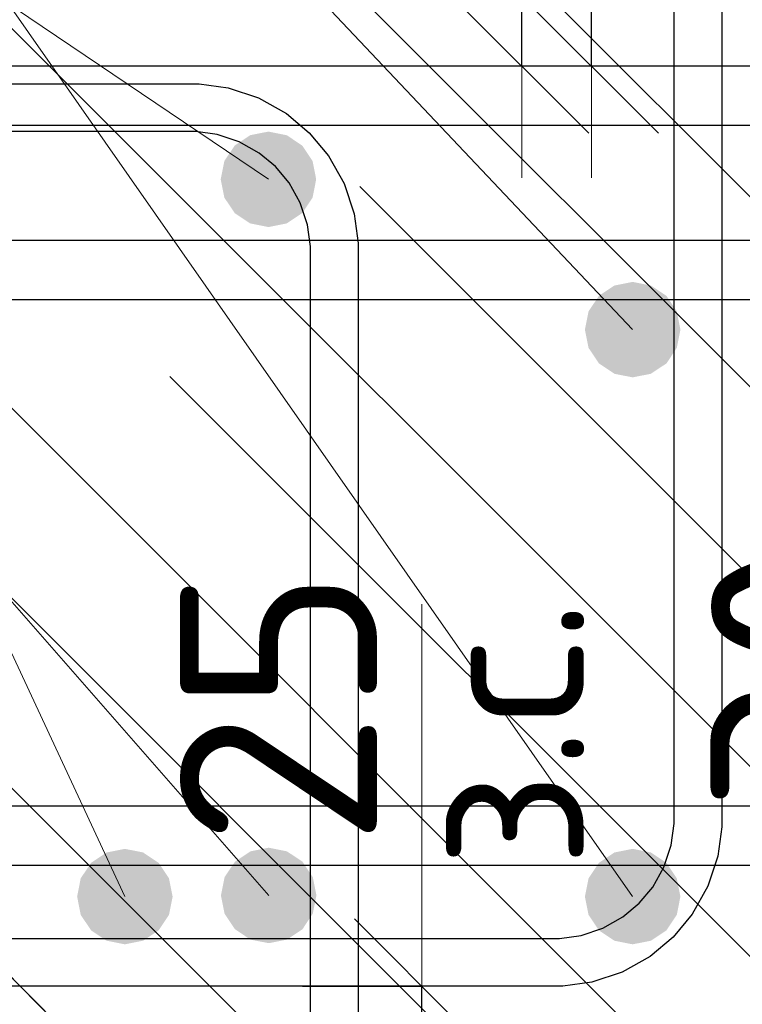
# Model space of a CAD drawing. Header units: metres. Extents: x -38 to 97, y -15 to 21.
# Tile 139 of 222: x 72.383 to 72.504, y 6.4 to 6.565. Entities that reach past the tile are written whole.
import ezdxf

# ---------------------------------------------------------------- set-up
doc = ezdxf.new("R2010")
doc.units = ezdxf.units.M
doc.header["$PDMODE"] = 65
for name, color, linetype, lineweight in [('XR$3$Арм. стержнями нижней зоны', 180, 'Continuous', 35), ('XR$3$Арм.стержн. Арматура края', 96, 'Continuous', 35), ('XR$3$Арм.стержн. Хомут', 240, 'Continuous', 35), ('XR$3$Арм.стержн.горизонт. 1', 180, 'Continuous', 35), ('XR$3$Размерная линия (1)', 7, 'Continuous', 13), ('XR$3$Размерная линия_ общее', 7, 'Continuous', 13), ('XR$4$Арм. стержнями верхней зоны', 180, 'Continuous', 35), ('XR$4$Арм. стержнями нижней зоны', 180, 'Continuous', 35), ('XR$4$Арм.стержн. Арматура края', 96, 'Continuous', 35), ('XR$4$Арм.стержн. Хомут', 240, 'Continuous', 35), ('XR$4$Арм.стержн.горизонт. 1', 180, 'Continuous', 35), ('XR$4$Размерная линия_ общее', 7, 'Continuous', 13), ('XR$5$Арм. стержнями верхней зоны', 180, 'Continuous', 35), ('XR$5$Арм. стержнями нижней зоны', 180, 'Continuous', 35), ('XR$5$Арм.стержн. Арматура края', 96, 'Continuous', 35), ('XR$5$Арм.стержн. Хомут', 240, 'Continuous', 35), ('XR$5$Арм.стержн.горизонт. 1', 180, 'Continuous', 35), ('XR$5$Размерная линия_ общее', 7, 'Continuous', 13)]:
    doc.layers.add(name, color=color, linetype=linetype, lineweight=lineweight)
doc.styles.add('ISOCPEUR', font='txt')
doc.dimstyles.new('DIMSTYLE_11', dxfattribs={"dimtxt": 0.033, "dimasz": 0.0375, "dimexe": 0, "dimexo": 0, "dimgap": 0.0165, "dimtad": 2, "dimdec": 0, "dimlfac": 1000, "dimrnd": 1, "dimzin": 12, "dimdsep": 46, "dimtxsty": 'ISOCPEUR', "dimblk1": 'ALL_ML_STRICH', "dimblk2": 'ALL_ML_STRICH', "dimsah": 1, "dimcen": 0, "dimclrd": 7, "dimclre": 256, "dimclrt": 7, "dimadec": 0, "dimazin": 0, "dimtfac": 1, "dimtdec": 0, "dimtix": 1, "dimtmove": 2, "dimatfit": 3, "dimfxl": 0, "dimtvp": 1.2, "dimtzin": 0, "dimlwd": 0, "dimlwe": -3, "dimarcsym": 0})
doc.dimstyles.new('DIMSTYLE_12', dxfattribs={"dimtxt": 0.03, "dimasz": 0.03, "dimexe": 0, "dimexo": 0, "dimgap": 0.015, "dimtad": 2, "dimdec": 0, "dimlfac": 1000, "dimrnd": 1, "dimzin": 12, "dimdsep": 46, "dimtxsty": 'ISOCPEUR', "dimblk1": 'ALL_ML_STRICH', "dimblk2": 'ALL_ML_STRICH', "dimsah": 1, "dimcen": 0, "dimclrd": 7, "dimclre": 256, "dimclrt": 7, "dimadec": 0, "dimazin": 0, "dimtfac": 1, "dimtdec": 0, "dimtix": 1, "dimtmove": 2, "dimatfit": 3, "dimfxl": 0, "dimtzin": 0, "dimlwd": 0, "dimlwe": -3, "dimarcsym": 0})
doc.dimstyles.new('DIMSTYLE_14', dxfattribs={"dimtxt": 0.03, "dimasz": 0.03, "dimexe": 0, "dimexo": 0, "dimgap": 0.015, "dimtad": 2, "dimdec": 0, "dimlfac": 1000, "dimrnd": 1, "dimzin": 12, "dimdsep": 46, "dimtxsty": 'ISOCPEUR', "dimblk1": 'ALL_ML_STRICH', "dimblk2": 'ALL_ML_STRICH', "dimsah": 1, "dimcen": 0, "dimclrd": 7, "dimclre": 256, "dimclrt": 7, "dimadec": 0, "dimazin": 0, "dimtfac": 1, "dimtdec": 0, "dimtix": 1, "dimtmove": 2, "dimatfit": 3, "dimfxl": 0, "dimtvp": 1.2, "dimtzin": 0, "dimlwd": 0, "dimlwe": -3, "dimarcsym": 0})
pattern_1 = [(135, (0, 0), (-0.031819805, -0.031819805), [0.4, -0.05, 0, -0.05]), (135, (-0.01591, -0.01591), (-0.031819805, -0.031819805), [0.8, -0.1, 0.1, -0.1])]

# ---------------------------------------------------------------- blocks, each defined once
blk = doc.blocks.new('ALL_ML_STRICH')
at = {"color": 0, "linetype": 'ByBlock', "lineweight": -2}
for p, q in [((0, -0.5), (0, 0.5)), ((-0.3, -0.3), (0.3, 0.3)), ((-1, 0), (0.5, 0))]:
    blk.add_line(p, q, dxfattribs=at)
blk = doc.blocks.new('*D70')
at = {"layer": 'DEFPOINTS', "color": 7, "linetype": 'Continuous', "lineweight": 13, "transparency": 33554687}
for p in [(72.40997, 6.40326), (72.41497, 6.37826), (72.44996, 6.37826)]:
    blk.add_point(p, dxfattribs=at)
at = {"layer": 'XR$3$Размерная линия_ общее', "color": 253, "linetype": 'Continuous', "lineweight": -2, "true_color": 0xa0a0a0, "transparency": 33554687}
for p, q in [((72.42997, 6.40326), (72.44996, 6.40326)), ((72.43497, 6.37826), (72.44996, 6.37826))]:
    blk.add_line(p, q, dxfattribs=at)
at = {"layer": 'XR$3$Размерная линия_ общее', "color": 7, "linetype": 'Continuous', "lineweight": -2, "transparency": 33554687}
blk.add_line((72.44996, 6.37826), (72.44996, 6.40326), dxfattribs=at)
at = {"layer": 'XR$3$Размерная линия_ общее', "color": 7, "linetype": 'Continuous', "lineweight": 13, "transparency": 33554687, "xscale": 0.0375, "yscale": 0.0375, "zscale": 0.0375}
for p, rotation in [((72.44996, 6.40326), 90), ((72.44996, 6.37826), 270)]:
    blk.add_blockref('ALL_ML_STRICH', p, dxfattribs=dict(at, rotation=rotation))
at = {"layer": 'XR$3$Размерная линия_ общее', "color": 7, "linetype": 'Continuous', "lineweight": 13, "transparency": 33554687, "insert": (72.45016, 6.42304), "char_height": 0.027, "width": 0.00135, "attachment_point": 1, "rotation": 90, "line_spacing_factor": 0.60241, "style": 'ISOCPEUR'}
blk.add_mtext('з.с.', dxfattribs=at)
at = {"layer": 'XR$3$Размерная линия_ общее', "color": 7, "linetype": 'Continuous', "lineweight": 13, "transparency": 33554687, "insert": (72.42596, 6.44998), "char_height": 0.033, "width": 0.066, "attachment_point": 5, "rotation": 90, "style": 'ISOCPEUR'}
blk.add_mtext('\\A1;{25}', dxfattribs=at)
blk = doc.blocks.new('*D74')
at = {"layer": 'DEFPOINTS', "color": 7, "linetype": 'Continuous', "lineweight": 13, "transparency": 33554687}
for p in [(72.31523, 6.41826), (72.40023, 6.41826), (72.31523, 6.30302)]:
    blk.add_point(p, dxfattribs=at)
at = {"layer": 'XR$3$Размерная линия (1)', "color": 9, "linetype": 'Continuous', "lineweight": -2, "true_color": 0xc7c7c7, "transparency": 33554687}
for p, q in [((72.31523, 6.39826), (72.31523, 6.30302)), ((72.40023, 6.39826), (72.40023, 6.30302))]:
    blk.add_line(p, q, dxfattribs=at)
at = {"layer": 'XR$3$Размерная линия (1)', "color": 7, "linetype": 'Continuous', "lineweight": -2, "transparency": 33554687}
blk.add_line((72.31523, 6.30302), (72.40023, 6.30302), dxfattribs=at)
at = {"layer": 'XR$3$Размерная линия (1)', "color": 7, "linetype": 'Continuous', "lineweight": 13, "transparency": 33554687, "xscale": 0.03, "yscale": 0.03, "zscale": 0.03, "rotation": 180}
blk.add_blockref('ALL_ML_STRICH', (72.31523, 6.30302), dxfattribs=at)
at = {"layer": 'XR$3$Размерная линия (1)', "color": 7, "linetype": 'Continuous', "lineweight": 13, "transparency": 33554687, "xscale": 0.03, "yscale": 0.03, "zscale": 0.03}
blk.add_blockref('ALL_ML_STRICH', (72.40023, 6.30302), dxfattribs=at)
at = {"layer": 'XR$3$Размерная линия (1)', "color": 7, "linetype": 'Continuous', "lineweight": 13, "transparency": 33554687, "insert": (72.35923, 6.32552), "char_height": 0.03, "width": 0.06, "attachment_point": 5, "style": 'ISOCPEUR'}
blk.add_mtext('\\A1;{85}', dxfattribs=at)
blk = doc.blocks.new('*D75')
at = {"layer": 'DEFPOINTS', "color": 7, "linetype": 'Continuous', "lineweight": 13, "transparency": 33554687}
for p in [(72.40023, 6.41826), (72.4853, 6.41826), (72.40023, 6.30302)]:
    blk.add_point(p, dxfattribs=at)
at = {"layer": 'XR$3$Размерная линия (1)', "color": 9, "linetype": 'Continuous', "lineweight": -2, "true_color": 0xc7c7c7, "transparency": 33554687}
for p, q in [((72.40023, 6.39826), (72.40023, 6.30302)), ((72.4853, 6.39826), (72.4853, 6.30302))]:
    blk.add_line(p, q, dxfattribs=at)
at = {"layer": 'XR$3$Размерная линия (1)', "color": 7, "linetype": 'Continuous', "lineweight": -2, "transparency": 33554687}
blk.add_line((72.40023, 6.30302), (72.4853, 6.30302), dxfattribs=at)
at = {"layer": 'XR$3$Размерная линия (1)', "color": 7, "linetype": 'Continuous', "lineweight": 13, "transparency": 33554687, "xscale": 0.03, "yscale": 0.03, "zscale": 0.03, "rotation": 180}
blk.add_blockref('ALL_ML_STRICH', (72.40023, 6.30302), dxfattribs=at)
at = {"layer": 'XR$3$Размерная линия (1)', "color": 7, "linetype": 'Continuous', "lineweight": 13, "transparency": 33554687, "xscale": 0.03, "yscale": 0.03, "zscale": 0.03}
blk.add_blockref('ALL_ML_STRICH', (72.4853, 6.30302), dxfattribs=at)
at = {"layer": 'XR$3$Размерная линия (1)', "color": 7, "linetype": 'Continuous', "lineweight": 13, "transparency": 33554687, "insert": (72.44426, 6.32552), "char_height": 0.03, "width": 0.06, "attachment_point": 5, "style": 'ISOCPEUR'}
blk.add_mtext('\\A1;{85}', dxfattribs=at)
blk = doc.blocks.new('*D76')
at = {"layer": 'DEFPOINTS', "color": 7, "linetype": 'Continuous', "lineweight": 13, "transparency": 33554687}
for p in [(72.4853, 6.41826), (72.52526, 6.37826), (72.4853, 6.30302)]:
    blk.add_point(p, dxfattribs=at)
at = {"layer": 'XR$3$Размерная линия (1)', "color": 9, "linetype": 'Continuous', "lineweight": -2, "true_color": 0xc7c7c7, "transparency": 33554687}
for p, q in [((72.4853, 6.39826), (72.4853, 6.30302)), ((72.52526, 6.35826), (72.52526, 6.30302))]:
    blk.add_line(p, q, dxfattribs=at)
at = {"layer": 'XR$3$Размерная линия (1)', "color": 7, "linetype": 'Continuous', "lineweight": -2, "transparency": 33554687}
blk.add_line((72.4853, 6.30302), (72.52526, 6.30302), dxfattribs=at)
at = {"layer": 'XR$3$Размерная линия (1)', "color": 7, "linetype": 'Continuous', "lineweight": 13, "transparency": 33554687, "xscale": 0.03, "yscale": 0.03, "zscale": 0.03, "rotation": 180}
blk.add_blockref('ALL_ML_STRICH', (72.4853, 6.30302), dxfattribs=at)
at = {"layer": 'XR$3$Размерная линия (1)', "color": 7, "linetype": 'Continuous', "lineweight": 13, "transparency": 33554687, "xscale": 0.03, "yscale": 0.03, "zscale": 0.03}
blk.add_blockref('ALL_ML_STRICH', (72.52526, 6.30302), dxfattribs=at)
at = {"layer": 'XR$3$Размерная линия (1)', "color": 7, "linetype": 'Continuous', "lineweight": 13, "transparency": 33554687, "insert": (72.5656, 6.32522), "char_height": 0.03, "width": 0.06, "attachment_point": 5, "style": 'ISOCPEUR'}
blk.add_mtext('\\A1;{40}', dxfattribs=at)
blk = doc.blocks.new('*D495')
at = {"layer": 'DEFPOINTS', "color": 7, "linetype": 'Continuous', "lineweight": 13, "transparency": 33554687}
for p in [(72.4384, 6.58345), (72.4384, 6.55745), (72.47839, 6.55745)]:
    blk.add_point(p, dxfattribs=at)
at = {"layer": 'XR$4$Размерная линия_ общее', "color": 253, "linetype": 'Continuous', "lineweight": -2, "true_color": 0xa0a0a0, "transparency": 33554687}
for p, q in [((72.4584, 6.58345), (72.47839, 6.58345)), ((72.4584, 6.55745), (72.47839, 6.55745))]:
    blk.add_line(p, q, dxfattribs=at)
at = {"layer": 'XR$4$Размерная линия_ общее', "color": 7, "linetype": 'Continuous', "lineweight": -2, "transparency": 33554687}
blk.add_line((72.47839, 6.55745), (72.47839, 6.58345), dxfattribs=at)
at = {"layer": 'XR$4$Размерная линия_ общее', "color": 7, "linetype": 'Continuous', "lineweight": 13, "transparency": 33554687, "xscale": 0.0375, "yscale": 0.0375, "zscale": 0.0375}
for p, rotation in [((72.47839, 6.58345), 90), ((72.47839, 6.55745), 270)]:
    blk.add_blockref('ALL_ML_STRICH', p, dxfattribs=dict(at, rotation=rotation))
at = {"layer": 'XR$4$Размерная линия_ общее', "color": 7, "linetype": 'Continuous', "lineweight": 13, "transparency": 33554687, "insert": (72.47793, 6.60081), "char_height": 0.027, "width": 0.00135, "attachment_point": 1, "rotation": 90, "line_spacing_factor": 0.60241, "style": 'ISOCPEUR'}
blk.add_mtext('з.с.', dxfattribs=at)
at = {"layer": 'XR$4$Размерная линия_ общее', "color": 7, "linetype": 'Continuous', "lineweight": 13, "transparency": 33554687, "insert": (72.45439, 6.62117), "char_height": 0.033, "width": 0.066, "attachment_point": 5, "rotation": 90, "style": 'ISOCPEUR'}
blk.add_mtext('\\A1;{26}', dxfattribs=at)
blk = doc.blocks.new('*D719')
at = {"layer": 'DEFPOINTS', "color": 7, "linetype": 'Continuous', "lineweight": 13, "transparency": 33554687}
for p in [(72.42673, 6.58345), (72.42673, 6.55745), (72.46671, 6.55745)]:
    blk.add_point(p, dxfattribs=at)
at = {"layer": 'XR$5$Размерная линия_ общее', "color": 253, "linetype": 'Continuous', "lineweight": -2, "true_color": 0xa0a0a0, "transparency": 33554687}
for p, q in [((72.44673, 6.58345), (72.46671, 6.58345)), ((72.44673, 6.55745), (72.46671, 6.55745))]:
    blk.add_line(p, q, dxfattribs=at)
at = {"layer": 'XR$5$Размерная линия_ общее', "color": 7, "linetype": 'Continuous', "lineweight": -2, "transparency": 33554687}
blk.add_line((72.46671, 6.55745), (72.46671, 6.58345), dxfattribs=at)
at = {"layer": 'XR$5$Размерная линия_ общее', "color": 7, "linetype": 'Continuous', "lineweight": 13, "transparency": 33554687, "xscale": 0.0375, "yscale": 0.0375, "zscale": 0.0375}
for p, rotation in [((72.46671, 6.58345), 90), ((72.46671, 6.55745), 270)]:
    blk.add_blockref('ALL_ML_STRICH', p, dxfattribs=dict(at, rotation=rotation))
at = {"layer": 'XR$5$Размерная линия_ общее', "color": 7, "linetype": 'Continuous', "lineweight": 13, "transparency": 33554687, "insert": (72.46625, 6.60081), "char_height": 0.027, "width": 0.00135, "attachment_point": 1, "rotation": 90, "line_spacing_factor": 0.60241, "style": 'ISOCPEUR'}
blk.add_mtext('з.с.', dxfattribs=at)
at = {"layer": 'XR$5$Размерная линия_ общее', "color": 7, "linetype": 'Continuous', "lineweight": 13, "transparency": 33554687, "insert": (72.44271, 6.62117), "char_height": 0.033, "width": 0.066, "attachment_point": 5, "rotation": 90, "style": 'ISOCPEUR'}
blk.add_mtext('\\A1;{26}', dxfattribs=at)
blk = doc.blocks.new('*D859')
at = {"layer": 'DEFPOINTS', "color": 7, "linetype": 'Continuous', "lineweight": 13, "transparency": 33554687}
for p in [(72.49895, 6.41345), (72.49895, 6.38345), (72.53893, 6.38345)]:
    blk.add_point(p, dxfattribs=at)
at = {"layer": 'XR$5$Размерная линия_ общее', "color": 253, "linetype": 'Continuous', "lineweight": -2, "true_color": 0xa0a0a0, "transparency": 33554687}
for p, q in [((72.51895, 6.41345), (72.53893, 6.41345)), ((72.51895, 6.38345), (72.53893, 6.38345))]:
    blk.add_line(p, q, dxfattribs=at)
at = {"layer": 'XR$5$Размерная линия_ общее', "color": 7, "linetype": 'Continuous', "lineweight": -2, "transparency": 33554687}
blk.add_line((72.53893, 6.38345), (72.53893, 6.41345), dxfattribs=at)
at = {"layer": 'XR$5$Размерная линия_ общее', "color": 7, "linetype": 'Continuous', "lineweight": 13, "transparency": 33554687, "xscale": 0.0375, "yscale": 0.0375, "zscale": 0.0375}
for p, rotation in [((72.53893, 6.41345), 90), ((72.53893, 6.38345), 270)]:
    blk.add_blockref('ALL_ML_STRICH', p, dxfattribs=dict(at, rotation=rotation))
at = {"layer": 'XR$5$Размерная линия_ общее', "color": 7, "linetype": 'Continuous', "lineweight": 13, "transparency": 33554687, "insert": (72.53948, 6.42811), "char_height": 0.027, "width": 0.00135, "attachment_point": 1, "rotation": 90, "line_spacing_factor": 0.60241, "style": 'ISOCPEUR'}
blk.add_mtext('з.с.', dxfattribs=at)
at = {"layer": 'XR$5$Размерная линия_ общее', "color": 7, "linetype": 'Continuous', "lineweight": 13, "transparency": 33554687, "insert": (72.51493, 6.45517), "char_height": 0.033, "width": 0.066, "attachment_point": 5, "rotation": 90, "style": 'ISOCPEUR'}
blk.add_mtext('\\A1;{30}', dxfattribs=at)

msp = doc.modelspace()

# ---------------------------------------------------------------- hatches: boundary and pattern name
at = {"linetype": 'Continuous', "lineweight": 25, "transparency": 33554687}
h = msp.add_hatch(dxfattribs=at)
h.set_pattern_fill('__________540', scale=0.015, style=0, pattern_type=2)
h.set_pattern_definition(pattern_1)
h.paths.add_polyline_path([(72.52526, 6.67826), (72.27526, 6.67826), (72.27526, 6.37826), (72.52526, 6.37826)], flags=0)
at = {"linetype": 'Continuous', "lineweight": 13, "transparency": 33554687}
h = msp.add_hatch(dxfattribs=at)
h.set_pattern_fill('__________540', scale=0.015, style=0, pattern_type=2)
h.set_pattern_definition(pattern_1)
h.paths.add_polyline_path([(72.21432, 6.58345), (72.21432, 6.38345), (72.62859, 6.38345), (72.62859, 6.58345)], flags=0)
h = msp.add_hatch(dxfattribs=at)
h.set_pattern_fill('__________540', scale=0.015, style=0, pattern_type=2)
h.set_pattern_definition(pattern_1)
h.paths.add_polyline_path([(72.21432, 6.58345), (72.21432, 6.38345), (72.62859, 6.38345), (72.62859, 6.58345)], flags=0)
at = {"layer": 'XR$3$Арм.стержн.горизонт. 1', "linetype": 'Continuous', "lineweight": 50, "transparency": 33554687}
for points in [[(72.4933, 6.51326), (72.49269, 6.51632), (72.49096, 6.51892), (72.48836, 6.52065), (72.4853, 6.52126), (72.48224, 6.52065), (72.47965, 6.51892), (72.47791, 6.51632), (72.4773, 6.51326), (72.47791, 6.5102), (72.47965, 6.5076), (72.48224, 6.50587), (72.4853, 6.50526), (72.48836, 6.50587), (72.49096, 6.5076), (72.49269, 6.5102)], [(72.40823, 6.41826), (72.40762, 6.42132), (72.40588, 6.42392), (72.40329, 6.42565), (72.40023, 6.42626), (72.39716, 6.42565), (72.39457, 6.42392), (72.39283, 6.42132), (72.39223, 6.41826), (72.39283, 6.4152), (72.39457, 6.4126), (72.39716, 6.41087), (72.40023, 6.41026), (72.40329, 6.41087), (72.40588, 6.4126), (72.40762, 6.4152)], [(72.4933, 6.41826), (72.49269, 6.42132), (72.49096, 6.42392), (72.48836, 6.42565), (72.4853, 6.42626), (72.48224, 6.42565), (72.47965, 6.42392), (72.47791, 6.42132), (72.4773, 6.41826), (72.47791, 6.4152), (72.47965, 6.4126), (72.48224, 6.41087), (72.4853, 6.41026), (72.48836, 6.41087), (72.49096, 6.4126), (72.49269, 6.4152)]]:
    msp.add_hatch(color=7, dxfattribs=at).paths.add_polyline_path(points)
at = {"layer": 'XR$4$Арм.стержн.горизонт. 1', "linetype": 'Continuous', "lineweight": 50, "transparency": 33554687}
for points in [[(72.43228, 6.53845), (72.43168, 6.54151), (72.42994, 6.54411), (72.42735, 6.54584), (72.42428, 6.54645), (72.42122, 6.54584), (72.41863, 6.54411), (72.41689, 6.54151), (72.41628, 6.53845), (72.41689, 6.53539), (72.41863, 6.53279), (72.42122, 6.53106), (72.42428, 6.53045), (72.42735, 6.53106), (72.42994, 6.53279), (72.43168, 6.53539)], [(72.43232, 6.41845), (72.43171, 6.42151), (72.42998, 6.42411), (72.42738, 6.42584), (72.42432, 6.42645), (72.42126, 6.42584), (72.41867, 6.42411), (72.41693, 6.42151), (72.41632, 6.41845), (72.41693, 6.41539), (72.41867, 6.41279), (72.42126, 6.41106), (72.42432, 6.41045), (72.42738, 6.41106), (72.42998, 6.41279), (72.43171, 6.41539)]]:
    msp.add_hatch(color=7, dxfattribs=at).paths.add_polyline_path(points)
at = {"layer": 'XR$5$Арм.стержн.горизонт. 1', "linetype": 'Continuous', "lineweight": 50, "transparency": 33554687}
for points in [[(72.43228, 6.53845), (72.43168, 6.54151), (72.42994, 6.54411), (72.42735, 6.54584), (72.42428, 6.54645), (72.42122, 6.54584), (72.41863, 6.54411), (72.41689, 6.54151), (72.41628, 6.53845), (72.41689, 6.53539), (72.41863, 6.53279), (72.42122, 6.53106), (72.42428, 6.53045), (72.42735, 6.53106), (72.42994, 6.53279), (72.43168, 6.53539)], [(72.43232, 6.41845), (72.43171, 6.42151), (72.42998, 6.42411), (72.42738, 6.42584), (72.42432, 6.42645), (72.42126, 6.42584), (72.41867, 6.42411), (72.41693, 6.42151), (72.41632, 6.41845), (72.41693, 6.41539), (72.41867, 6.41279), (72.42126, 6.41106), (72.42432, 6.41045), (72.42738, 6.41106), (72.42998, 6.41279), (72.43171, 6.41539)]]:
    msp.add_hatch(color=7, dxfattribs=at).paths.add_polyline_path(points)

# ---------------------------------------------------------------- linework, layer by layer
at = {"color": 7, "linetype": 'Continuous', "lineweight": 13, "transparency": 33554687}
msp.add_line((72.44996, 6.40326), (72.44996, 6.46726), dxfattribs=at)
at = {"layer": 'XR$3$Арм. стержнями нижней зоны', "color": 4, "linetype": 'Continuous', "lineweight": 25, "transparency": 33554687}
msp.add_lwpolyline([(72.30026, 6.52826), (72.66223, 6.52826), (72.66223, 6.51826), (72.30026, 6.51826), (72.30026, 6.52826)], dxfattribs=at)
at = {"layer": 'XR$3$Арм.стержн. Арматура края', "color": 4, "linetype": 'Continuous', "lineweight": 25, "transparency": 33554687}
for points in [[(72.66223, 6.51826), (72.33355, 6.51826), (72.32745, 6.51911), (72.3211, 6.5212), (72.31526, 6.52448), (72.31044, 6.5285), (72.30642, 6.53331), (72.30315, 6.53916), (72.30106, 6.54551), (72.30021, 6.55161), (72.30021, 6.61891), (72.30106, 6.62501), (72.30315, 6.63136), (72.30642, 6.63721), (72.31044, 6.64202), (72.31526, 6.64604), (72.3211, 6.64932), (72.32745, 6.65141), (72.33355, 6.65226), (72.66223, 6.65226)], [(72.66223, 6.64226), (72.33425, 6.64226), (72.32973, 6.64163), (72.32515, 6.64012), (72.32095, 6.63777), (72.31754, 6.63492), (72.31469, 6.63151), (72.31234, 6.62732), (72.31084, 6.62274), (72.31021, 6.61822), (72.31021, 6.5523), (72.31084, 6.54778), (72.31234, 6.5432), (72.31469, 6.53901), (72.31754, 6.5356), (72.32095, 6.53275), (72.32515, 6.5304), (72.32973, 6.52889), (72.33425, 6.52826), (72.66223, 6.52826)]]:
    msp.add_lwpolyline(points, dxfattribs=at)
at = {"layer": 'XR$3$Арм.стержн. Хомут', "color": 40, "linetype": 'Continuous', "lineweight": 25, "transparency": 33554687}
for points in [[(72.3269, 6.64926), (72.47359, 6.64926), (72.47847, 6.64858), (72.48355, 6.64691), (72.48822, 6.64429), (72.49207, 6.64107), (72.49529, 6.63722), (72.49791, 6.63254), (72.49959, 6.62746), (72.50026, 6.62258), (72.50026, 6.42994), (72.49959, 6.42506), (72.49791, 6.41998), (72.49529, 6.4153), (72.49207, 6.41145), (72.48822, 6.40823), (72.48355, 6.40561), (72.47847, 6.40394), (72.47359, 6.40326), (72.3269, 6.40326)], [(72.3269, 6.64926), (72.47359, 6.64926), (72.47847, 6.64858), (72.48355, 6.64691), (72.48822, 6.64429), (72.49207, 6.64107), (72.49529, 6.63722), (72.49791, 6.63254), (72.49959, 6.62746), (72.50026, 6.62258), (72.50026, 6.42994), (72.49959, 6.42506), (72.49791, 6.41998), (72.49529, 6.4153), (72.49207, 6.41145), (72.48822, 6.40823), (72.48355, 6.40561), (72.47847, 6.40394), (72.47359, 6.40326), (72.3269, 6.40326)], [(72.32746, 6.41126), (72.47303, 6.41126), (72.47665, 6.41176), (72.48031, 6.41297), (72.48367, 6.41485), (72.4864, 6.41713), (72.48868, 6.41986), (72.49055, 6.42321), (72.49176, 6.42687), (72.49226, 6.43049), (72.49226, 6.62203), (72.49176, 6.62564), (72.49055, 6.62931), (72.48868, 6.63266), (72.4864, 6.63539), (72.48367, 6.63767), (72.48031, 6.63955), (72.47665, 6.64076), (72.47303, 6.64126), (72.32746, 6.64126)], [(72.32746, 6.41126), (72.47303, 6.41126), (72.47665, 6.41176), (72.48031, 6.41297), (72.48367, 6.41485), (72.4864, 6.41713), (72.48868, 6.41986), (72.49055, 6.42321), (72.49176, 6.42687), (72.49226, 6.43049), (72.49226, 6.62203), (72.49176, 6.62564), (72.49055, 6.62931), (72.48868, 6.63266), (72.4864, 6.63539), (72.48367, 6.63767), (72.48031, 6.63955), (72.47665, 6.64076), (72.47303, 6.64126), (72.32746, 6.64126)]]:
    msp.add_lwpolyline(points, dxfattribs=at)
at = {"layer": 'XR$3$Арм.стержн.горизонт. 1', "color": 7, "linetype": 'Continuous', "lineweight": 13, "transparency": 33554687}
for q in [(72.4853, 6.41826), (72.40023, 6.41826), (72.4853, 6.51326)]:
    msp.add_line((72.23031, 6.78305), q, dxfattribs=at)
at = {"layer": 'XR$4$Арм. стержнями верхней зоны', "color": 4, "linetype": 'Continuous', "lineweight": 25, "transparency": 33554687}
msp.add_lwpolyline([(72.23932, 6.55745), (72.63359, 6.55745), (72.63359, 6.54745), (72.23932, 6.54745), (72.23932, 6.55745)], dxfattribs=at)
msp.add_lwpolyline([(72.23932, 6.55745), (72.63359, 6.55745), (72.63359, 6.54745), (72.23932, 6.54745), (72.23932, 6.55745)], dxfattribs=at)
at = {"layer": 'XR$4$Арм. стержнями нижней зоны', "color": 4, "linetype": 'Continuous', "lineweight": 25, "transparency": 33554687}
msp.add_lwpolyline([(72.23932, 6.43345), (72.63359, 6.43345), (72.63359, 6.42345), (72.23932, 6.42345), (72.23932, 6.43345)], dxfattribs=at)
msp.add_lwpolyline([(72.23932, 6.43345), (72.63359, 6.43345), (72.63359, 6.42345), (72.23932, 6.42345), (72.23932, 6.43345)], dxfattribs=at)
at = {"layer": 'XR$4$Арм.стержн. Арматура края', "color": 4, "linetype": 'Continuous', "lineweight": 25, "transparency": 33554687}
for points in [[(72.63359, 6.42345), (72.26789, 6.42345), (72.26267, 6.42417), (72.25723, 6.42597), (72.25222, 6.42877), (72.2481, 6.43222), (72.24465, 6.43635), (72.24184, 6.44136), (72.24005, 6.4468), (72.23932, 6.45201), (72.23932, 6.52888), (72.24005, 6.5341), (72.24184, 6.53954), (72.24465, 6.54455), (72.2481, 6.54868), (72.25222, 6.55212), (72.25723, 6.55493), (72.26267, 6.55672), (72.26789, 6.55745), (72.63359, 6.55745)], [(72.63359, 6.42345), (72.26789, 6.42345), (72.26267, 6.42417), (72.25723, 6.42597), (72.25222, 6.42877), (72.2481, 6.43222), (72.24465, 6.43635), (72.24184, 6.44136), (72.24005, 6.4468), (72.23932, 6.45201), (72.23932, 6.52888), (72.24005, 6.5341), (72.24184, 6.53954), (72.24465, 6.54455), (72.2481, 6.54868), (72.25222, 6.55212), (72.25723, 6.55493), (72.26267, 6.55672), (72.26789, 6.55745), (72.63359, 6.55745)], [(72.63359, 6.54745), (72.26858, 6.54745), (72.26494, 6.54694), (72.26128, 6.54573), (72.25792, 6.54385), (72.25519, 6.54158), (72.25292, 6.53885), (72.25104, 6.53549), (72.24983, 6.53183), (72.24932, 6.52819), (72.24932, 6.45271), (72.24983, 6.44907), (72.25104, 6.4454), (72.25292, 6.44205), (72.25519, 6.43932), (72.25792, 6.43704), (72.26128, 6.43516), (72.26494, 6.43395), (72.26858, 6.43345), (72.63359, 6.43345)], [(72.63359, 6.54745), (72.26858, 6.54745), (72.26494, 6.54694), (72.26128, 6.54573), (72.25792, 6.54385), (72.25519, 6.54158), (72.25292, 6.53885), (72.25104, 6.53549), (72.24983, 6.53183), (72.24932, 6.52819), (72.24932, 6.45271), (72.24983, 6.44907), (72.25104, 6.4454), (72.25292, 6.44205), (72.25519, 6.43932), (72.25792, 6.43704), (72.26128, 6.43516), (72.26494, 6.43395), (72.26858, 6.43345), (72.63359, 6.43345)]]:
    msp.add_lwpolyline(points, dxfattribs=at)
at = {"layer": 'XR$4$Арм.стержн. Хомут', "color": 40, "linetype": 'Continuous', "lineweight": 25, "transparency": 33554687}
for points in [[(72.26596, 6.55445), (72.41265, 6.55445), (72.41753, 6.55377), (72.42261, 6.55209), (72.42728, 6.54948), (72.43113, 6.54626), (72.43435, 6.54241), (72.43697, 6.53773), (72.43864, 6.53265), (72.43932, 6.52777), (72.43932, 6.33513), (72.43864, 6.33025), (72.43697, 6.32517), (72.43435, 6.32049), (72.43113, 6.31664), (72.42728, 6.31342), (72.42261, 6.3108), (72.41753, 6.30913), (72.41265, 6.30845), (72.26596, 6.30845)], [(72.26596, 6.55445), (72.41265, 6.55445), (72.41753, 6.55377), (72.42261, 6.55209), (72.42728, 6.54948), (72.43113, 6.54626), (72.43435, 6.54241), (72.43697, 6.53773), (72.43864, 6.53265), (72.43932, 6.52777), (72.43932, 6.33513), (72.43864, 6.33025), (72.43697, 6.32517), (72.43435, 6.32049), (72.43113, 6.31664), (72.42728, 6.31342), (72.42261, 6.3108), (72.41753, 6.30913), (72.41265, 6.30845), (72.26596, 6.30845)], [(72.26652, 6.31645), (72.41209, 6.31645), (72.41571, 6.31695), (72.41937, 6.31816), (72.42272, 6.32004), (72.42545, 6.32232), (72.42773, 6.32505), (72.42961, 6.3284), (72.43082, 6.33206), (72.43132, 6.33568), (72.43132, 6.52722), (72.43082, 6.53083), (72.42961, 6.5345), (72.42773, 6.53785), (72.42545, 6.54058), (72.42272, 6.54286), (72.41937, 6.54474), (72.41571, 6.54595), (72.41209, 6.54645), (72.26652, 6.54645)], [(72.26652, 6.31645), (72.41209, 6.31645), (72.41571, 6.31695), (72.41937, 6.31816), (72.42272, 6.32004), (72.42545, 6.32232), (72.42773, 6.32505), (72.42961, 6.3284), (72.43082, 6.33206), (72.43132, 6.33568), (72.43132, 6.52722), (72.43082, 6.53083), (72.42961, 6.5345), (72.42773, 6.53785), (72.42545, 6.54058), (72.42272, 6.54286), (72.41937, 6.54474), (72.41571, 6.54595), (72.41209, 6.54645), (72.26652, 6.54645)]]:
    msp.add_lwpolyline(points, dxfattribs=at)
at = {"layer": 'XR$4$Арм.стержн.горизонт. 1', "color": 7, "linetype": 'Continuous', "lineweight": 13, "transparency": 33554687}
for q in [(72.42432, 6.41845), (72.42428, 6.53845)]:
    msp.add_line((72.1672, 6.71235), q, dxfattribs=at)
at = {"layer": 'XR$5$Арм. стержнями верхней зоны', "color": 4, "linetype": 'Continuous', "lineweight": 25, "transparency": 33554687}
msp.add_lwpolyline([(72.23932, 6.55745), (72.63359, 6.55745), (72.63359, 6.54745), (72.23932, 6.54745), (72.23932, 6.55745)], dxfattribs=at)
msp.add_lwpolyline([(72.23932, 6.55745), (72.63359, 6.55745), (72.63359, 6.54745), (72.23932, 6.54745), (72.23932, 6.55745)], dxfattribs=at)
at = {"layer": 'XR$5$Арм. стержнями нижней зоны', "color": 4, "linetype": 'Continuous', "lineweight": 25, "transparency": 33554687}
msp.add_lwpolyline([(72.23932, 6.43345), (72.63359, 6.43345), (72.63359, 6.42345), (72.23932, 6.42345), (72.23932, 6.43345)], dxfattribs=at)
msp.add_lwpolyline([(72.23932, 6.43345), (72.63359, 6.43345), (72.63359, 6.42345), (72.23932, 6.42345), (72.23932, 6.43345)], dxfattribs=at)
at = {"layer": 'XR$5$Арм.стержн. Арматура края', "color": 4, "linetype": 'Continuous', "lineweight": 25, "transparency": 33554687}
for points in [[(72.63359, 6.42345), (72.26789, 6.42345), (72.26267, 6.42417), (72.25723, 6.42597), (72.25222, 6.42877), (72.2481, 6.43222), (72.24465, 6.43635), (72.24184, 6.44136), (72.24005, 6.4468), (72.23932, 6.45201), (72.23932, 6.52888), (72.24005, 6.5341), (72.24184, 6.53954), (72.24465, 6.54455), (72.2481, 6.54868), (72.25222, 6.55212), (72.25723, 6.55493), (72.26267, 6.55672), (72.26789, 6.55745), (72.63359, 6.55745)], [(72.63359, 6.42345), (72.26789, 6.42345), (72.26267, 6.42417), (72.25723, 6.42597), (72.25222, 6.42877), (72.2481, 6.43222), (72.24465, 6.43635), (72.24184, 6.44136), (72.24005, 6.4468), (72.23932, 6.45201), (72.23932, 6.52888), (72.24005, 6.5341), (72.24184, 6.53954), (72.24465, 6.54455), (72.2481, 6.54868), (72.25222, 6.55212), (72.25723, 6.55493), (72.26267, 6.55672), (72.26789, 6.55745), (72.63359, 6.55745)], [(72.63359, 6.54745), (72.26858, 6.54745), (72.26494, 6.54694), (72.26128, 6.54573), (72.25792, 6.54385), (72.25519, 6.54158), (72.25292, 6.53885), (72.25104, 6.53549), (72.24983, 6.53183), (72.24932, 6.52819), (72.24932, 6.45271), (72.24983, 6.44907), (72.25104, 6.4454), (72.25292, 6.44205), (72.25519, 6.43932), (72.25792, 6.43704), (72.26128, 6.43516), (72.26494, 6.43395), (72.26858, 6.43345), (72.63359, 6.43345)], [(72.63359, 6.54745), (72.26858, 6.54745), (72.26494, 6.54694), (72.26128, 6.54573), (72.25792, 6.54385), (72.25519, 6.54158), (72.25292, 6.53885), (72.25104, 6.53549), (72.24983, 6.53183), (72.24932, 6.52819), (72.24932, 6.45271), (72.24983, 6.44907), (72.25104, 6.4454), (72.25292, 6.44205), (72.25519, 6.43932), (72.25792, 6.43704), (72.26128, 6.43516), (72.26494, 6.43395), (72.26858, 6.43345), (72.63359, 6.43345)]]:
    msp.add_lwpolyline(points, dxfattribs=at)
at = {"layer": 'XR$5$Арм.стержн. Хомут', "color": 40, "linetype": 'Continuous', "lineweight": 25, "transparency": 33554687}
for points in [[(72.26596, 6.55445), (72.41265, 6.55445), (72.41753, 6.55377), (72.42261, 6.55209), (72.42728, 6.54948), (72.43113, 6.54626), (72.43435, 6.54241), (72.43697, 6.53773), (72.43864, 6.53265), (72.43932, 6.52777), (72.43932, 6.33513), (72.43864, 6.33025), (72.43697, 6.32517), (72.43435, 6.32049), (72.43113, 6.31664), (72.42728, 6.31342), (72.42261, 6.3108), (72.41753, 6.30913), (72.41265, 6.30845), (72.26596, 6.30845)], [(72.26596, 6.55445), (72.41265, 6.55445), (72.41753, 6.55377), (72.42261, 6.55209), (72.42728, 6.54948), (72.43113, 6.54626), (72.43435, 6.54241), (72.43697, 6.53773), (72.43864, 6.53265), (72.43932, 6.52777), (72.43932, 6.33513), (72.43864, 6.33025), (72.43697, 6.32517), (72.43435, 6.32049), (72.43113, 6.31664), (72.42728, 6.31342), (72.42261, 6.3108), (72.41753, 6.30913), (72.41265, 6.30845), (72.26596, 6.30845)], [(72.26652, 6.31645), (72.41209, 6.31645), (72.41571, 6.31695), (72.41937, 6.31816), (72.42272, 6.32004), (72.42545, 6.32232), (72.42773, 6.32505), (72.42961, 6.3284), (72.43082, 6.33206), (72.43132, 6.33568), (72.43132, 6.52722), (72.43082, 6.53083), (72.42961, 6.5345), (72.42773, 6.53785), (72.42545, 6.54058), (72.42272, 6.54286), (72.41937, 6.54474), (72.41571, 6.54595), (72.41209, 6.54645), (72.26652, 6.54645)], [(72.26652, 6.31645), (72.41209, 6.31645), (72.41571, 6.31695), (72.41937, 6.31816), (72.42272, 6.32004), (72.42545, 6.32232), (72.42773, 6.32505), (72.42961, 6.3284), (72.43082, 6.33206), (72.43132, 6.33568), (72.43132, 6.52722), (72.43082, 6.53083), (72.42961, 6.5345), (72.42773, 6.53785), (72.42545, 6.54058), (72.42272, 6.54286), (72.41937, 6.54474), (72.41571, 6.54595), (72.41209, 6.54645), (72.26652, 6.54645)]]:
    msp.add_lwpolyline(points, dxfattribs=at)
at = {"layer": 'XR$5$Арм.стержн.горизонт. 1', "color": 7, "linetype": 'Continuous', "lineweight": 13, "transparency": 33554687}
for q in [(72.42432, 6.41845), (72.42428, 6.53845)]:
    msp.add_line((72.1672, 6.71235), q, dxfattribs=at)

# ---------------------------------------------------------------- dimensions: what is measured, and where the dimension line sits
at = {"layer": 'XR$3$Размерная линия (1)', "color": 7, "linetype": 'Continuous', "lineweight": 13, "transparency": 33554687}
for base, p1, p2, dimstyle, picture, middle in [((72.40023, 6.30302), (72.31523, 6.39826), (72.40023, 6.39826), 'DIMSTYLE_12', '*D74', (72.35923, 6.32552)), ((72.4853, 6.30302), (72.40023, 6.39826), (72.4853, 6.39826), 'DIMSTYLE_12', '*D75', (72.44426, 6.32552)), ((72.52526, 6.30302), (72.4853, 6.39826), (72.52526, 6.35826), 'DIMSTYLE_14', '*D76', (72.5656, 6.32522))]:
    dim = msp.add_linear_dim(base=base, p1=p1, p2=p2, dimstyle=dimstyle, override={"dimpost": '<>', "dimclrd": 7, "dimclre": 9, "dimclrt": 7, "dimlwd": 0, "dimlwe": 65533}, dxfattribs=at)
    dim.commit()
    dim.dimension.update_dxf_attribs({"geometry": picture, "text_midpoint": middle, "dimtype": 160})
at = {"layer": 'XR$3$Размерная линия_ общее', "color": 7, "linetype": 'Continuous', "lineweight": 13, "transparency": 33554687}
dim = msp.add_linear_dim(base=(72.44996, 6.40326), p1=(72.43497, 6.37826), p2=(72.42997, 6.40326), angle=90, text='<>\\Xз.с.', dimstyle='DIMSTYLE_11', override={"dimpost": '<>', "dimclrd": 7, "dimclre": 253, "dimclrt": 7, "dimlwd": 0, "dimlwe": 65533}, dxfattribs=at)
dim.commit()
dim.dimension.update_dxf_attribs({"geometry": '*D70', "text_midpoint": (72.42596, 6.44998), "dimtype": 160})
at = {"layer": 'XR$4$Размерная линия_ общее', "color": 7, "linetype": 'Continuous', "lineweight": 13, "transparency": 33554687}
dim = msp.add_linear_dim(base=(72.47839, 6.58345), p1=(72.4584, 6.55745), p2=(72.4584, 6.58345), angle=90, text='<>\\Xз.с.', dimstyle='DIMSTYLE_11', override={"dimpost": '<>', "dimclrd": 7, "dimclre": 253, "dimclrt": 7, "dimlwd": 0, "dimlwe": 65533}, dxfattribs=at)
dim.commit()
dim.dimension.update_dxf_attribs({"geometry": '*D495', "text_midpoint": (72.45439, 6.62117), "dimtype": 160})
at = {"layer": 'XR$5$Размерная линия_ общее', "color": 7, "linetype": 'Continuous', "lineweight": 13, "transparency": 33554687}
for base, p1, p2, picture, middle in [((72.46671, 6.58345), (72.44673, 6.55745), (72.44673, 6.58345), '*D719', (72.44271, 6.62117)), ((72.53893, 6.41345), (72.51895, 6.38345), (72.51895, 6.41345), '*D859', (72.51493, 6.45517))]:
    dim = msp.add_linear_dim(base=base, p1=p1, p2=p2, angle=90, text='<>\\Xз.с.', dimstyle='DIMSTYLE_11', override={"dimpost": '<>', "dimclrd": 7, "dimclre": 253, "dimclrt": 7, "dimlwd": 0, "dimlwe": 65533}, dxfattribs=at)
    dim.commit()
    dim.dimension.update_dxf_attribs({"geometry": picture, "text_midpoint": middle, "dimtype": 160})

doc.saveas('drawing.dxf')
